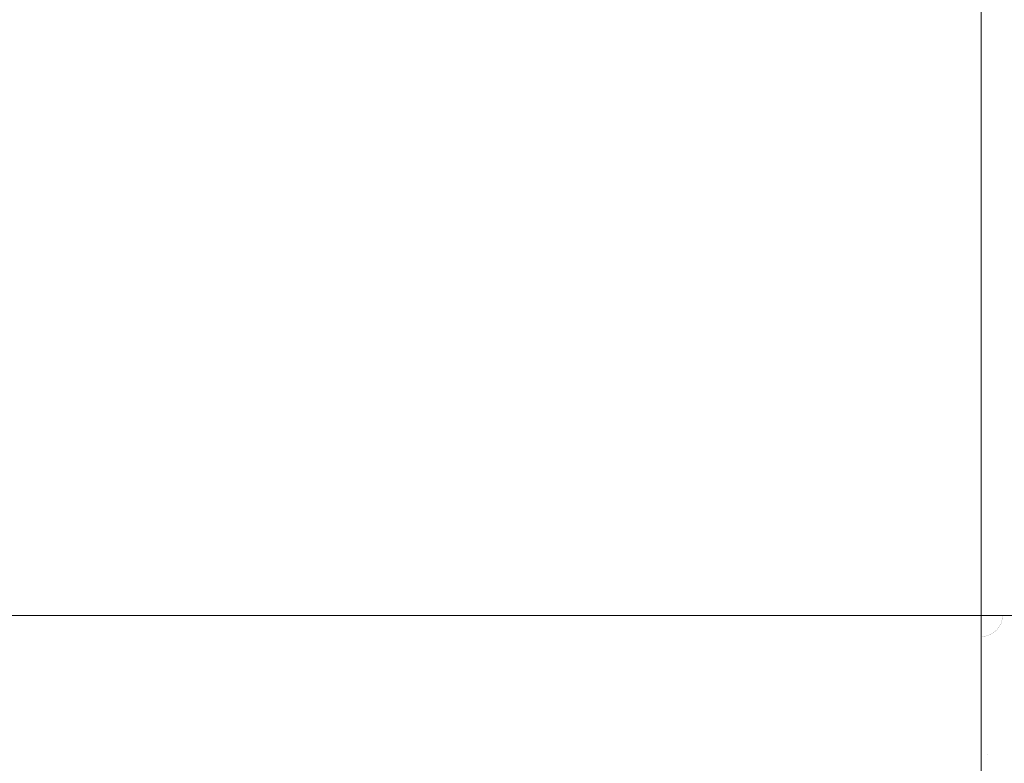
# Model space of a CAD drawing. Header units: centimetres. Extents: x -26 to 27.3, y -25.3 to -23.5.
# Tile 167 of 200: x 27.031 to 27.214, y -25.187 to -25.05. Entities that reach past the tile are written whole.
import ezdxf

# ---------------------------------------------------------------- set-up
doc = ezdxf.new("R2010")
doc.units = ezdxf.units.CM
doc.header["$LTSCALE"] = 2.54
doc.layers.add('Lucido design-1', color=7, linetype='Continuous')

# ---------------------------------------------------------------- blocks, each defined once
blk = doc.blocks.new('Gruppo-4-1')
at = {"color": 7, "linetype": 'Continuous', "lineweight": 9}
blk.add_3dface([(-25.89065, -23.55989, -349.28267), (-25.89065, -25.15989, -349.28267), (27.20935, -25.15989, -349.28267), (27.20935, -23.55989, -349.28267)], dxfattribs=at)
for points, invisible_edges in [([(27.20935, -23.55989, -350.08267), (27.20935, -25.15989, -350.08267), (9.50827, -24.78533, -350.08267), (9.50908, -24.77262, -350.08267)], 10), ([(27.21132, -25.15989, -349.28271), (27.21132, -23.55989, -349.28271), (27.20935, -23.55989, -349.28267), (27.20935, -25.15989, -349.28267)], 1), ([(27.21133, -23.55989, -350.08265), (27.21133, -25.15989, -350.08265), (27.20935, -25.15989, -350.08267), (27.20935, -23.55989, -350.08267)], 1), ([(27.21327, -23.55989, -349.28274), (27.21132, -23.55989, -349.28271), (27.21132, -25.15989, -349.28271), (27.21327, -25.15989, -349.28274)], 10), ([(27.21531, -23.55989, -350.08249), (27.21531, -25.15989, -350.08249), (27.21133, -25.15989, -350.08265), (27.21133, -23.55989, -350.08265)], 5), ([(27.21327, -25.15989, -349.28274), (27.21531, -25.15989, -349.28287), (27.21531, -23.55989, -349.28287), (27.21327, -23.55989, -349.28274)], 10), ([(9.50692, -24.79799, -350.08267), (9.50827, -24.78533, -350.08267), (27.20935, -25.15989, -350.08267)], 10), ([(27.20935, -25.15989, -350.08267), (9.50504, -24.81059, -350.08267), (9.50692, -24.79799, -350.08267)], 9), ([(27.20935, -25.15989, -350.08267), (9.50262, -24.82309, -350.08267), (9.50504, -24.81059, -350.08267)], 9), ([(27.20935, -25.15989, -350.08267), (9.49967, -24.83548, -350.08267), (9.50262, -24.82309, -350.08267)], 9), ([(27.20935, -25.15989, -350.08267), (9.4962, -24.84773, -350.08267), (9.49967, -24.83548, -350.08267)], 9), ([(9.49222, -24.85983, -350.08267), (9.4962, -24.84773, -350.08267), (27.20935, -25.15989, -350.08267)], 10), ([(27.20935, -25.15989, -350.08267), (9.48772, -24.87174, -350.08267), (9.49222, -24.85983, -350.08267)], 9), ([(9.48272, -24.88346, -350.08267), (9.48772, -24.87174, -350.08267), (27.20935, -25.15989, -350.08267)], 10), ([(27.20935, -25.15989, -350.08267), (9.47723, -24.89495, -350.08267), (9.48272, -24.88346, -350.08267)], 9), ([(27.20935, -25.15989, -350.08267), (9.47126, -24.9062, -350.08267), (9.47723, -24.89495, -350.08267)], 9), ([(9.46481, -24.91718, -350.08267), (9.47126, -24.9062, -350.08267), (27.20935, -25.15989, -350.08267)], 10), ([(27.20935, -25.15989, -350.08267), (9.45791, -24.92788, -350.08267), (9.46481, -24.91718, -350.08267)], 9), ([(9.45055, -24.93828, -350.08267), (9.45791, -24.92788, -350.08267), (27.20935, -25.15989, -350.08267)], 10), ([(27.20935, -25.15989, -350.08267), (9.44276, -24.94835, -350.08267), (9.45055, -24.93828, -350.08267)], 9), ([(27.20935, -25.15989, -350.08267), (9.43455, -24.95809, -350.08267), (9.44276, -24.94835, -350.08267)], 9), ([(9.42594, -24.96747, -350.08267), (9.43455, -24.95809, -350.08267), (27.20935, -25.15989, -350.08267)], 10), ([(9.41693, -24.97647, -350.08267), (9.42594, -24.96747, -350.08267), (27.20935, -25.15989, -350.08267)], 10), ([(27.20935, -25.15989, -350.08267), (9.40756, -24.98509, -350.08267), (9.41693, -24.97647, -350.08267)], 9), ([(9.39782, -24.9933, -350.08267), (9.40756, -24.98509, -350.08267), (27.20935, -25.15989, -350.08267)], 10), ([(27.20935, -25.15989, -350.08267), (9.38774, -25.00109, -350.08267), (9.39782, -24.9933, -350.08267)], 9), ([(27.20935, -25.15989, -350.08267), (9.37735, -25.00844, -350.08267), (9.38774, -25.00109, -350.08267)], 9), ([(27.20935, -25.15989, -350.08267), (9.36665, -25.01535, -350.08267), (9.37735, -25.00844, -350.08267)], 9), ([(9.35566, -25.02179, -350.08267), (9.36665, -25.01535, -350.08267), (27.20935, -25.15989, -350.08267)], 10), ([(27.20935, -25.15989, -350.08267), (9.34441, -25.02777, -350.08267), (9.35566, -25.02179, -350.08267)], 9), ([(27.20935, -25.15989, -350.08267), (9.33292, -25.03326, -350.08267), (9.34441, -25.02777, -350.08267)], 9), ([(9.32121, -25.03825, -350.08267), (9.33292, -25.03326, -350.08267), (27.20935, -25.15989, -350.08267)], 10), ([(27.20935, -25.15989, -350.08267), (9.30929, -25.04275, -350.08267), (9.32121, -25.03825, -350.08267)], 9), ([(9.2972, -25.04674, -350.08267), (9.30929, -25.04275, -350.08267), (27.20935, -25.15989, -350.08267)], 10), ([(9.28495, -25.05021, -350.08267), (9.2972, -25.04674, -350.08267), (27.20935, -25.15989, -350.08267)], 10), ([(27.20935, -25.15989, -350.08267), (9.27256, -25.05315, -350.08267), (9.28495, -25.05021, -350.08267)], 9), ([(27.20935, -25.15989, -350.08267), (9.26005, -25.05557, -350.08267), (9.27256, -25.05315, -350.08267)], 9), ([(9.24746, -25.05746, -350.08267), (9.26005, -25.05557, -350.08267), (27.20935, -25.15989, -350.08267)], 10), ([(27.20935, -25.15989, -350.08267), (9.23479, -25.05881, -350.08267), (9.24746, -25.05746, -350.08267)], 9), ([(9.20935, -25.05989, -350.08267), (27.20935, -25.15989, -350.08267), (-25.89065, -25.15989, -350.08267)], 9), ([(27.20935, -25.15989, -350.08267), (9.20935, -25.05989, -350.08267), (9.22209, -25.05962, -350.08267)], 9), ([(9.22209, -25.05962, -350.08267), (9.23479, -25.05881, -350.08267), (27.20935, -25.15989, -350.08267)], 10), ([(27.20935, -25.1638, -349.28274), (27.20935, -25.15989, -349.28267), (-25.89065, -25.15989, -349.28267), (-25.89065, -25.1638, -349.28274)], 8), ([(-25.89065, -25.16186, -350.08265), (-25.89065, -25.15989, -350.08267), (27.20935, -25.15989, -350.08267), (27.20935, -25.16186, -350.08265)], 8), ([(27.21132, -25.15989, -349.28271), (27.20935, -25.15989, -349.28267), (27.21327, -25.16005, -349.28274)], 10), ([(27.20935, -25.15989, -349.28267), (27.21325, -25.16022, -349.28274), (27.21327, -25.16005, -349.28274)], 11), ([(27.20935, -25.15989, -349.28267), (27.21324, -25.16039, -349.28274), (27.21325, -25.16022, -349.28274)], 11), ([(27.20935, -25.15989, -349.28267), (27.21321, -25.16055, -349.28274), (27.21324, -25.16039, -349.28274)], 11), ([(27.20935, -25.15989, -349.28267), (27.21318, -25.16071, -349.28274), (27.21321, -25.16055, -349.28274)], 11), ([(27.20935, -25.15989, -349.28267), (27.21314, -25.16087, -349.28274), (27.21318, -25.16071, -349.28274)], 11), ([(27.20935, -25.15989, -349.28267), (27.2131, -25.16103, -349.28274), (27.21314, -25.16087, -349.28274)], 11), ([(27.20935, -25.15989, -349.28267), (27.21305, -25.16119, -349.28274), (27.2131, -25.16103, -349.28274)], 11), ([(27.20935, -25.15989, -349.28267), (27.21299, -25.16135, -349.28274), (27.21305, -25.16119, -349.28274)], 11), ([(27.20935, -25.15989, -349.28267), (27.21292, -25.1615, -349.28274), (27.21299, -25.16135, -349.28274)], 11), ([(27.20935, -25.15989, -349.28267), (27.21285, -25.16165, -349.28274), (27.21292, -25.1615, -349.28274)], 11), ([(27.20935, -25.15989, -349.28267), (27.21277, -25.1618, -349.28274), (27.21285, -25.16165, -349.28274)], 11), ([(27.20935, -25.15989, -349.28267), (27.21269, -25.16194, -349.28274), (27.21277, -25.1618, -349.28274)], 11), ([(27.20935, -25.15989, -349.28267), (27.2126, -25.16208, -349.28274), (27.21269, -25.16194, -349.28274)], 11), ([(27.20935, -25.15989, -349.28267), (27.2125, -25.16222, -349.28274), (27.2126, -25.16208, -349.28274)], 11), ([(27.20935, -25.15989, -349.28267), (27.2124, -25.16235, -349.28274), (27.2125, -25.16222, -349.28274)], 11), ([(27.20935, -25.15989, -349.28267), (27.21229, -25.16248, -349.28274), (27.2124, -25.16235, -349.28274)], 11), ([(27.20935, -25.15989, -349.28267), (27.21218, -25.1626, -349.28274), (27.21229, -25.16248, -349.28274)], 11), ([(27.20935, -25.15989, -349.28267), (27.21206, -25.16272, -349.28274), (27.21218, -25.1626, -349.28274)], 11), ([(27.20935, -25.15989, -349.28267), (27.21194, -25.16283, -349.28274), (27.21206, -25.16272, -349.28274)], 11), ([(27.20935, -25.15989, -349.28267), (27.21181, -25.16293, -349.28274), (27.21194, -25.16283, -349.28274)], 11), ([(27.20935, -25.15989, -349.28267), (27.21168, -25.16304, -349.28274), (27.21181, -25.16293, -349.28274)], 11), ([(27.20935, -25.15989, -349.28267), (27.21155, -25.16313, -349.28274), (27.21168, -25.16304, -349.28274)], 11), ([(27.20935, -25.15989, -349.28267), (27.21141, -25.16322, -349.28274), (27.21155, -25.16313, -349.28274)], 11), ([(27.20935, -25.15989, -349.28267), (27.21126, -25.16331, -349.28274), (27.21141, -25.16322, -349.28274)], 11), ([(27.20935, -25.15989, -349.28267), (27.21112, -25.16338, -349.28274), (27.21126, -25.16331, -349.28274)], 11), ([(27.20935, -25.15989, -349.28267), (27.21097, -25.16346, -349.28274), (27.21112, -25.16338, -349.28274)], 11), ([(27.20935, -25.15989, -349.28267), (27.21081, -25.16352, -349.28274), (27.21097, -25.16346, -349.28274)], 11), ([(27.20935, -25.15989, -349.28267), (27.21066, -25.16358, -349.28274), (27.21081, -25.16352, -349.28274)], 11), ([(27.20935, -25.15989, -349.28267), (27.2105, -25.16363, -349.28274), (27.21066, -25.16358, -349.28274)], 11), ([(27.20935, -25.15989, -349.28267), (27.21034, -25.16368, -349.28274), (27.2105, -25.16363, -349.28274)], 11), ([(27.20935, -25.15989, -349.28267), (27.21018, -25.16372, -349.28274), (27.21034, -25.16368, -349.28274)], 11), ([(27.20935, -25.15989, -349.28267), (27.21001, -25.16375, -349.28274), (27.21018, -25.16372, -349.28274)], 11), ([(27.20935, -25.15989, -349.28267), (27.20985, -25.16377, -349.28274), (27.21001, -25.16375, -349.28274)], 11), ([(27.20935, -25.15989, -349.28267), (27.20969, -25.16379, -349.28274), (27.20985, -25.16377, -349.28274)], 11), ([(27.20935, -25.15989, -349.28267), (27.20952, -25.1638, -349.28274), (27.20969, -25.16379, -349.28274)], 11), ([(27.20935, -25.15989, -349.28267), (27.20935, -25.1638, -349.28274), (27.20952, -25.1638, -349.28274)], 10), ([(27.21133, -25.15989, -350.08265), (27.21132, -25.15997, -350.08265), (27.20935, -25.15989, -350.08267)], 3), ([(27.21132, -25.15997, -350.08265), (27.21132, -25.16006, -350.08265), (27.20935, -25.15989, -350.08267)], 11), ([(27.21132, -25.16006, -350.08265), (27.21131, -25.16014, -350.08265), (27.20935, -25.15989, -350.08267)], 11), ([(27.21131, -25.16014, -350.08265), (27.2113, -25.16022, -350.08265), (27.20935, -25.15989, -350.08267)], 11), ([(27.2113, -25.16022, -350.08265), (27.21128, -25.1603, -350.08265), (27.20935, -25.15989, -350.08267)], 11), ([(27.21128, -25.1603, -350.08265), (27.21126, -25.16038, -350.08265), (27.20935, -25.15989, -350.08267)], 11), ([(27.21126, -25.16038, -350.08265), (27.21124, -25.16047, -350.08265), (27.20935, -25.15989, -350.08267)], 11), ([(27.21124, -25.16047, -350.08265), (27.21121, -25.16054, -350.08265), (27.20935, -25.15989, -350.08267)], 11), ([(27.21121, -25.16054, -350.08265), (27.21118, -25.16062, -350.08265), (27.20935, -25.15989, -350.08267)], 11), ([(27.21118, -25.16062, -350.08265), (27.21115, -25.1607, -350.08265), (27.20935, -25.15989, -350.08267)], 11), ([(27.21115, -25.1607, -350.08265), (27.21111, -25.16078, -350.08265), (27.20935, -25.15989, -350.08267)], 11), ([(27.21111, -25.16078, -350.08265), (27.21107, -25.16085, -350.08265), (27.20935, -25.15989, -350.08267)], 11), ([(27.21107, -25.16085, -350.08265), (27.21103, -25.16092, -350.08265), (27.20935, -25.15989, -350.08267)], 11), ([(27.21103, -25.16092, -350.08265), (27.21099, -25.16099, -350.08265), (27.20935, -25.15989, -350.08267)], 11), ([(27.21099, -25.16099, -350.08265), (27.21094, -25.16106, -350.08265), (27.20935, -25.15989, -350.08267)], 11), ([(27.21094, -25.16106, -350.08265), (27.21089, -25.16113, -350.08265), (27.20935, -25.15989, -350.08267)], 11), ([(27.21089, -25.16113, -350.08265), (27.21083, -25.16119, -350.08265), (27.20935, -25.15989, -350.08267)], 11), ([(27.21083, -25.16119, -350.08265), (27.21078, -25.16125, -350.08265), (27.20935, -25.15989, -350.08267)], 11), ([(27.21078, -25.16125, -350.08265), (27.21072, -25.16131, -350.08265), (27.20935, -25.15989, -350.08267)], 11), ([(27.21072, -25.16131, -350.08265), (27.21066, -25.16137, -350.08265), (27.20935, -25.15989, -350.08267)], 11), ([(27.21066, -25.16137, -350.08265), (27.21059, -25.16142, -350.08265), (27.20935, -25.15989, -350.08267)], 11), ([(27.21059, -25.16142, -350.08265), (27.21053, -25.16147, -350.08265), (27.20935, -25.15989, -350.08267)], 11), ([(27.21053, -25.16147, -350.08265), (27.21046, -25.16152, -350.08265), (27.20935, -25.15989, -350.08267)], 11), ([(27.21046, -25.16152, -350.08265), (27.21039, -25.16157, -350.08265), (27.20935, -25.15989, -350.08267)], 11), ([(27.21039, -25.16157, -350.08265), (27.21031, -25.16161, -350.08265), (27.20935, -25.15989, -350.08267)], 11), ([(27.21031, -25.16161, -350.08265), (27.21024, -25.16165, -350.08265), (27.20935, -25.15989, -350.08267)], 11), ([(27.21024, -25.16165, -350.08265), (27.21017, -25.16169, -350.08265), (27.20935, -25.15989, -350.08267)], 11), ([(27.21017, -25.16169, -350.08265), (27.21009, -25.16172, -350.08265), (27.20935, -25.15989, -350.08267)], 11), ([(27.21009, -25.16172, -350.08265), (27.21001, -25.16175, -350.08265), (27.20935, -25.15989, -350.08267)], 11), ([(27.21001, -25.16175, -350.08265), (27.20993, -25.16177, -350.08265), (27.20935, -25.15989, -350.08267)], 11), ([(27.20993, -25.16177, -350.08265), (27.20985, -25.1618, -350.08265), (27.20935, -25.15989, -350.08267)], 11), ([(27.20985, -25.1618, -350.08265), (27.20977, -25.16182, -350.08265), (27.20935, -25.15989, -350.08267)], 11), ([(27.20977, -25.16182, -350.08265), (27.20969, -25.16183, -350.08265), (27.20935, -25.15989, -350.08267)], 11), ([(27.20969, -25.16183, -350.08265), (27.2096, -25.16184, -350.08265), (27.20935, -25.15989, -350.08267)], 11), ([(27.2096, -25.16184, -350.08265), (27.20952, -25.16185, -350.08265), (27.20935, -25.15989, -350.08267)], 11), ([(27.20952, -25.16185, -350.08265), (27.20944, -25.16186, -350.08265), (27.20935, -25.15989, -350.08267)], 11), ([(27.20944, -25.16186, -350.08265), (27.20935, -25.16186, -350.08265), (27.20935, -25.15989, -350.08267)], 9), ([(27.21478, -25.16234, -350.08249), (27.21468, -25.16257, -350.08249), (27.21111, -25.16078, -350.08265), (27.21115, -25.1607, -350.08265)], 15), ([(27.21488, -25.16211, -350.08249), (27.21478, -25.16234, -350.08249), (27.21115, -25.1607, -350.08265), (27.21118, -25.16062, -350.08265)], 15), ([(27.21497, -25.16187, -350.08249), (27.21488, -25.16211, -350.08249), (27.21118, -25.16062, -350.08265), (27.21121, -25.16054, -350.08265)], 15), ([(27.21505, -25.16163, -350.08249), (27.21497, -25.16187, -350.08249), (27.21121, -25.16054, -350.08265), (27.21124, -25.16047, -350.08265)], 15), ([(27.21512, -25.16139, -350.08249), (27.21505, -25.16163, -350.08249), (27.21124, -25.16047, -350.08265), (27.21126, -25.16038, -350.08265)], 15), ([(27.21518, -25.16114, -350.08249), (27.21512, -25.16139, -350.08249), (27.21126, -25.16038, -350.08265), (27.21128, -25.1603, -350.08265)], 15), ([(27.21523, -25.1609, -350.08249), (27.21518, -25.16114, -350.08249), (27.21128, -25.1603, -350.08265), (27.2113, -25.16022, -350.08265)], 15), ([(27.21527, -25.16065, -350.08249), (27.21523, -25.1609, -350.08249), (27.2113, -25.16022, -350.08265), (27.21131, -25.16014, -350.08265)], 15), ([(27.21529, -25.16039, -350.08249), (27.21527, -25.16065, -350.08249), (27.21131, -25.16014, -350.08265), (27.21132, -25.16006, -350.08265)], 15), ([(27.21327, -25.16005, -349.28274), (27.21327, -25.15989, -349.28274), (27.21132, -25.15989, -349.28271)], 9), ([(27.21531, -25.15989, -350.08249), (27.21531, -25.16014, -350.08249), (27.21132, -25.15997, -350.08265), (27.21133, -25.15989, -350.08265)], 7), ([(27.21531, -25.16014, -350.08249), (27.21529, -25.16039, -350.08249), (27.21132, -25.16006, -350.08265), (27.21132, -25.15997, -350.08265)], 15), ([(27.21318, -25.16071, -349.28274), (27.21314, -25.16087, -349.28274), (27.21731, -25.16196, -349.28301), (27.21739, -25.16162, -349.28301)], 15), ([(27.21321, -25.16055, -349.28274), (27.21318, -25.16071, -349.28274), (27.21739, -25.16162, -349.28301), (27.21745, -25.16128, -349.28301)], 15), ([(27.21324, -25.16039, -349.28274), (27.21321, -25.16055, -349.28274), (27.21745, -25.16128, -349.28301), (27.21751, -25.16093, -349.28301)], 15), ([(27.21325, -25.16022, -349.28274), (27.21324, -25.16039, -349.28274), (27.21751, -25.16093, -349.28301), (27.21754, -25.16059, -349.28301)], 15), ([(27.21327, -25.16005, -349.28274), (27.21325, -25.16022, -349.28274), (27.21754, -25.16059, -349.28301), (27.21757, -25.16024, -349.28301)], 15), ([(27.21531, -25.15989, -349.28287), (27.21327, -25.15989, -349.28274), (27.21327, -25.16005, -349.28274), (27.21757, -25.16024, -349.28301)], 14), ([(27.20935, -25.16186, -350.08265), (27.20935, -25.16425, -350.08255), (-25.89065, -25.16425, -350.08255), (-25.89065, -25.16186, -350.08265)], 10), ([(27.20935, -25.16425, -350.08255), (27.20935, -25.16186, -350.08265), (27.20944, -25.16186, -350.08265), (27.20961, -25.16584, -350.08249)], 14), ([(27.20986, -25.16583, -350.08249), (27.20961, -25.16584, -350.08249), (27.20944, -25.16186, -350.08265), (27.20952, -25.16185, -350.08265)], 15), ([(27.21011, -25.1658, -350.08249), (27.20986, -25.16583, -350.08249), (27.20952, -25.16185, -350.08265), (27.2096, -25.16184, -350.08265)], 15), ([(27.21036, -25.16576, -350.08249), (27.21011, -25.1658, -350.08249), (27.2096, -25.16184, -350.08265), (27.20969, -25.16183, -350.08265)], 15), ([(27.21061, -25.16571, -350.08249), (27.21036, -25.16576, -350.08249), (27.20969, -25.16183, -350.08265), (27.20977, -25.16182, -350.08265)], 15), ([(27.21085, -25.16566, -350.08249), (27.21061, -25.16571, -350.08249), (27.20977, -25.16182, -350.08265), (27.20985, -25.1618, -350.08265)], 15), ([(27.2111, -25.16559, -350.08249), (27.21085, -25.16566, -350.08249), (27.20985, -25.1618, -350.08265), (27.20993, -25.16177, -350.08265)], 15), ([(27.21134, -25.16551, -350.08249), (27.2111, -25.16559, -350.08249), (27.20993, -25.16177, -350.08265), (27.21001, -25.16175, -350.08265)], 15), ([(27.21158, -25.16542, -350.08249), (27.21134, -25.16551, -350.08249), (27.21001, -25.16175, -350.08265), (27.21009, -25.16172, -350.08265)], 15), ([(27.21181, -25.16532, -350.08249), (27.21158, -25.16542, -350.08249), (27.21009, -25.16172, -350.08265), (27.21017, -25.16169, -350.08265)], 15), ([(27.21204, -25.16521, -350.08249), (27.21181, -25.16532, -350.08249), (27.21017, -25.16169, -350.08265), (27.21024, -25.16165, -350.08265)], 15), ([(27.21226, -25.16509, -350.08249), (27.21204, -25.16521, -350.08249), (27.21024, -25.16165, -350.08265), (27.21031, -25.16161, -350.08265)], 15), ([(27.21248, -25.16496, -350.08249), (27.21226, -25.16509, -350.08249), (27.21031, -25.16161, -350.08265), (27.21039, -25.16157, -350.08265)], 15), ([(27.21269, -25.16483, -350.08249), (27.21248, -25.16496, -350.08249), (27.21039, -25.16157, -350.08265), (27.21046, -25.16152, -350.08265)], 15), ([(27.2129, -25.16468, -350.08249), (27.21269, -25.16483, -350.08249), (27.21046, -25.16152, -350.08265), (27.21053, -25.16147, -350.08265)], 15), ([(27.2131, -25.16453, -350.08249), (27.2129, -25.16468, -350.08249), (27.21053, -25.16147, -350.08265), (27.21059, -25.16142, -350.08265)], 15), ([(27.21329, -25.16436, -350.08249), (27.2131, -25.16453, -350.08249), (27.21059, -25.16142, -350.08265), (27.21066, -25.16137, -350.08265)], 15), ([(27.21348, -25.16419, -350.08249), (27.21329, -25.16436, -350.08249), (27.21066, -25.16137, -350.08265), (27.21072, -25.16131, -350.08265)], 15), ([(27.21366, -25.16401, -350.08249), (27.21348, -25.16419, -350.08249), (27.21072, -25.16131, -350.08265), (27.21078, -25.16125, -350.08265)], 15), ([(27.21383, -25.16383, -350.08249), (27.21366, -25.16401, -350.08249), (27.21078, -25.16125, -350.08265), (27.21083, -25.16119, -350.08265)], 15), ([(27.21399, -25.16363, -350.08249), (27.21383, -25.16383, -350.08249), (27.21083, -25.16119, -350.08265), (27.21089, -25.16113, -350.08265)], 15), ([(27.21415, -25.16343, -350.08249), (27.21399, -25.16363, -350.08249), (27.21089, -25.16113, -350.08265), (27.21094, -25.16106, -350.08265)], 15), ([(27.21429, -25.16323, -350.08249), (27.21415, -25.16343, -350.08249), (27.21094, -25.16106, -350.08265), (27.21099, -25.16099, -350.08265)], 15), ([(27.21443, -25.16301, -350.08249), (27.21429, -25.16323, -350.08249), (27.21099, -25.16099, -350.08265), (27.21103, -25.16092, -350.08265)], 15), ([(27.21456, -25.16279, -350.08249), (27.21443, -25.16301, -350.08249), (27.21103, -25.16092, -350.08265), (27.21107, -25.16085, -350.08265)], 15), ([(27.21468, -25.16257, -350.08249), (27.21456, -25.16279, -350.08249), (27.21107, -25.16085, -350.08265), (27.21111, -25.16078, -350.08265)], 15), ([(27.21229, -25.16248, -349.28274), (27.21218, -25.1626, -349.28274), (27.21529, -25.16558, -349.28301), (27.21552, -25.16532, -349.28301)], 15), ([(27.2124, -25.16235, -349.28274), (27.21229, -25.16248, -349.28274), (27.21552, -25.16532, -349.28301), (27.21575, -25.16505, -349.28301)], 15), ([(27.2125, -25.16222, -349.28274), (27.2124, -25.16235, -349.28274), (27.21575, -25.16505, -349.28301), (27.21596, -25.16478, -349.28301)], 15), ([(27.2126, -25.16208, -349.28274), (27.2125, -25.16222, -349.28274), (27.21596, -25.16478, -349.28301), (27.21616, -25.16449, -349.28301)], 15), ([(27.21269, -25.16194, -349.28274), (27.2126, -25.16208, -349.28274), (27.21616, -25.16449, -349.28301), (27.21635, -25.1642, -349.28301)], 15), ([(27.21277, -25.1618, -349.28274), (27.21269, -25.16194, -349.28274), (27.21635, -25.1642, -349.28301), (27.21653, -25.1639, -349.28301)], 15), ([(27.21285, -25.16165, -349.28274), (27.21277, -25.1618, -349.28274), (27.21653, -25.1639, -349.28301), (27.21669, -25.16359, -349.28301)], 15), ([(27.21292, -25.1615, -349.28274), (27.21285, -25.16165, -349.28274), (27.21669, -25.16359, -349.28301), (27.21684, -25.16327, -349.28301)], 15), ([(27.21299, -25.16135, -349.28274), (27.21292, -25.1615, -349.28274), (27.21684, -25.16327, -349.28301), (27.21698, -25.16295, -349.28301)], 15), ([(27.21305, -25.16119, -349.28274), (27.21299, -25.16135, -349.28274), (27.21698, -25.16295, -349.28301), (27.2171, -25.16263, -349.28301)], 15), ([(27.2131, -25.16103, -349.28274), (27.21305, -25.16119, -349.28274), (27.2171, -25.16263, -349.28301), (27.21721, -25.16229, -349.28301)], 15), ([(27.21314, -25.16087, -349.28274), (27.2131, -25.16103, -349.28274), (27.21721, -25.16229, -349.28301), (27.21731, -25.16196, -349.28301)], 15), ([(-25.89065, -25.1638, -349.28274), (-25.89065, -25.16425, -349.28277), (27.20935, -25.16425, -349.28277), (27.20935, -25.1638, -349.28274)], 10), ([(27.20935, -25.16811, -349.28301), (27.20935, -25.16425, -349.28277), (-25.89065, -25.16425, -349.28277), (-25.89065, -25.16811, -349.28301)], 10), ([(-25.89065, -25.16585, -350.08249), (-25.89065, -25.16425, -350.08255), (27.20935, -25.16425, -350.08255), (27.20935, -25.16585, -350.08249)], 10), ([(27.20952, -25.1638, -349.28274), (27.20935, -25.1638, -349.28274), (27.20935, -25.16425, -349.28277)], 9), ([(27.20935, -25.16425, -349.28277), (27.20935, -25.16811, -349.28301), (27.2097, -25.1681, -349.28301), (27.20952, -25.1638, -349.28274)], 14), ([(27.20961, -25.16584, -350.08249), (27.20935, -25.16585, -350.08249), (27.20935, -25.16425, -350.08255)], 9), ([(27.20969, -25.16379, -349.28274), (27.20952, -25.1638, -349.28274), (27.2097, -25.1681, -349.28301), (27.21005, -25.16808, -349.28301)], 15), ([(27.20985, -25.16377, -349.28274), (27.20969, -25.16379, -349.28274), (27.21005, -25.16808, -349.28301), (27.2104, -25.16804, -349.28301)], 15), ([(27.21001, -25.16375, -349.28274), (27.20985, -25.16377, -349.28274), (27.2104, -25.16804, -349.28301), (27.21074, -25.16799, -349.28301)], 15), ([(27.21018, -25.16372, -349.28274), (27.21001, -25.16375, -349.28274), (27.21074, -25.16799, -349.28301), (27.21108, -25.16792, -349.28301)], 15), ([(27.21034, -25.16368, -349.28274), (27.21018, -25.16372, -349.28274), (27.21108, -25.16792, -349.28301), (27.21142, -25.16784, -349.28301)], 15), ([(27.2105, -25.16363, -349.28274), (27.21034, -25.16368, -349.28274), (27.21142, -25.16784, -349.28301), (27.21176, -25.16775, -349.28301)], 15), ([(27.21066, -25.16358, -349.28274), (27.2105, -25.16363, -349.28274), (27.21176, -25.16775, -349.28301), (27.21209, -25.16764, -349.28301)], 15), ([(27.21081, -25.16352, -349.28274), (27.21066, -25.16358, -349.28274), (27.21209, -25.16764, -349.28301), (27.21242, -25.16751, -349.28301)], 15), ([(27.21097, -25.16346, -349.28274), (27.21081, -25.16352, -349.28274), (27.21242, -25.16751, -349.28301), (27.21274, -25.16738, -349.28301)], 15), ([(27.21112, -25.16338, -349.28274), (27.21097, -25.16346, -349.28274), (27.21274, -25.16738, -349.28301), (27.21305, -25.16723, -349.28301)], 15), ([(27.21126, -25.16331, -349.28274), (27.21112, -25.16338, -349.28274), (27.21305, -25.16723, -349.28301), (27.21336, -25.16706, -349.28301)], 15), ([(27.21141, -25.16322, -349.28274), (27.21126, -25.16331, -349.28274), (27.21336, -25.16706, -349.28301), (27.21366, -25.16689, -349.28301)], 15), ([(27.21155, -25.16313, -349.28274), (27.21141, -25.16322, -349.28274), (27.21366, -25.16689, -349.28301), (27.21396, -25.1667, -349.28301)], 15), ([(27.21168, -25.16304, -349.28274), (27.21155, -25.16313, -349.28274), (27.21396, -25.1667, -349.28301), (27.21424, -25.1665, -349.28301)], 15), ([(27.21181, -25.16293, -349.28274), (27.21168, -25.16304, -349.28274), (27.21424, -25.1665, -349.28301), (27.21452, -25.16628, -349.28301)], 15), ([(27.21194, -25.16283, -349.28274), (27.21181, -25.16293, -349.28274), (27.21452, -25.16628, -349.28301), (27.21478, -25.16606, -349.28301)], 15), ([(27.21206, -25.16272, -349.28274), (27.21194, -25.16283, -349.28274), (27.21478, -25.16606, -349.28301), (27.21504, -25.16582, -349.28301)], 15), ([(27.21218, -25.1626, -349.28274), (27.21206, -25.16272, -349.28274), (27.21504, -25.16582, -349.28301), (27.21529, -25.16558, -349.28301)], 15), ([(27.21592, -25.16735, -350.08217), (27.2156, -25.16763, -350.08217), (27.2131, -25.16453, -350.08249), (27.21329, -25.16436, -350.08249)], 15), ([(27.21623, -25.16707, -350.08217), (27.21592, -25.16735, -350.08217), (27.21329, -25.16436, -350.08249), (27.21348, -25.16419, -350.08249)], 15), ([(27.21653, -25.16677, -350.08217), (27.21623, -25.16707, -350.08217), (27.21348, -25.16419, -350.08249), (27.21366, -25.16401, -350.08249)], 15), ([(27.20935, -25.16585, -350.08249), (27.20935, -25.1686, -350.08227), (-25.89065, -25.1686, -350.08227), (-25.89065, -25.16585, -350.08249)], 10), ([(27.20935, -25.1686, -350.08227), (27.20935, -25.16585, -350.08249), (27.20961, -25.16584, -350.08249), (27.20978, -25.16982, -350.08217)], 14), ([(27.2102, -25.1698, -350.08217), (27.20978, -25.16982, -350.08217), (27.20961, -25.16584, -350.08249), (27.20986, -25.16583, -350.08249)], 15), ([(27.21062, -25.16975, -350.08217), (27.2102, -25.1698, -350.08217), (27.20986, -25.16583, -350.08249), (27.21011, -25.1658, -350.08249)], 15), ([(27.21103, -25.16969, -350.08217), (27.21062, -25.16975, -350.08217), (27.21011, -25.1658, -350.08249), (27.21036, -25.16576, -350.08249)], 15), ([(27.21145, -25.16961, -350.08217), (27.21103, -25.16969, -350.08217), (27.21036, -25.16576, -350.08249), (27.21061, -25.16571, -350.08249)], 15), ([(27.21186, -25.16951, -350.08217), (27.21145, -25.16961, -350.08217), (27.21061, -25.16571, -350.08249), (27.21085, -25.16566, -350.08249)], 15), ([(27.21227, -25.1694, -350.08217), (27.21186, -25.16951, -350.08217), (27.21085, -25.16566, -350.08249), (27.2111, -25.16559, -350.08249)], 15), ([(27.21267, -25.16927, -350.08217), (27.21227, -25.1694, -350.08217), (27.2111, -25.16559, -350.08249), (27.21134, -25.16551, -350.08249)], 15), ([(27.21306, -25.16912, -350.08217), (27.21267, -25.16927, -350.08217), (27.21134, -25.16551, -350.08249), (27.21158, -25.16542, -350.08249)], 15), ([(27.21345, -25.16895, -350.08217), (27.21306, -25.16912, -350.08217), (27.21158, -25.16542, -350.08249), (27.21181, -25.16532, -350.08249)], 15), ([(27.21383, -25.16877, -350.08217), (27.21345, -25.16895, -350.08217), (27.21181, -25.16532, -350.08249), (27.21204, -25.16521, -350.08249)], 15), ([(27.2142, -25.16857, -350.08217), (27.21383, -25.16877, -350.08217), (27.21204, -25.16521, -350.08249), (27.21226, -25.16509, -350.08249)], 15), ([(27.21457, -25.16836, -350.08217), (27.2142, -25.16857, -350.08217), (27.21226, -25.16509, -350.08249), (27.21248, -25.16496, -350.08249)], 15), ([(27.21492, -25.16813, -350.08217), (27.21457, -25.16836, -350.08217), (27.21248, -25.16496, -350.08249), (27.21269, -25.16483, -350.08249)], 15), ([(27.21527, -25.16788, -350.08217), (27.21492, -25.16813, -350.08217), (27.21269, -25.16483, -350.08249), (27.2129, -25.16468, -350.08249)], 15), ([(27.2156, -25.16763, -350.08217), (27.21527, -25.16788, -350.08217), (27.2129, -25.16468, -350.08249), (27.2131, -25.16453, -350.08249)], 15), ([(27.21074, -25.16799, -349.28301), (27.2104, -25.16804, -349.28301), (27.21094, -25.1723, -349.28345), (27.21147, -25.17222, -349.28345)], 15), ([(27.21108, -25.16792, -349.28301), (27.21074, -25.16799, -349.28301), (27.21147, -25.17222, -349.28345), (27.21199, -25.17212, -349.28345)], 15), ([(27.21142, -25.16784, -349.28301), (27.21108, -25.16792, -349.28301), (27.21199, -25.17212, -349.28345), (27.2125, -25.17199, -349.28345)], 15), ([(27.21176, -25.16775, -349.28301), (27.21142, -25.16784, -349.28301), (27.2125, -25.17199, -349.28345), (27.21302, -25.17185, -349.28345)], 15), ([(27.21209, -25.16764, -349.28301), (27.21176, -25.16775, -349.28301), (27.21302, -25.17185, -349.28345), (27.21352, -25.17168, -349.28345)], 15), ([(27.21242, -25.16751, -349.28301), (27.21209, -25.16764, -349.28301), (27.21352, -25.17168, -349.28345), (27.21402, -25.17149, -349.28345)], 15), ([(27.21274, -25.16738, -349.28301), (27.21242, -25.16751, -349.28301), (27.21402, -25.17149, -349.28345), (27.21451, -25.17129, -349.28345)], 15), ([(27.21305, -25.16723, -349.28301), (27.21274, -25.16738, -349.28301), (27.21451, -25.17129, -349.28345), (27.21498, -25.17106, -349.28345)], 15), ([(27.21336, -25.16706, -349.28301), (27.21305, -25.16723, -349.28301), (27.21498, -25.17106, -349.28345), (27.21545, -25.17081, -349.28345)], 15), ([(27.21366, -25.16689, -349.28301), (27.21336, -25.16706, -349.28301), (27.21545, -25.17081, -349.28345), (27.21591, -25.17054, -349.28345)], 15), ([(-25.89065, -25.16811, -349.28301), (-25.89065, -25.1686, -349.28306), (27.20935, -25.1686, -349.28306), (27.20935, -25.16811, -349.28301)], 10), ([(27.20935, -25.1724, -349.28345), (27.20935, -25.1686, -349.28306), (-25.89065, -25.1686, -349.28306), (-25.89065, -25.1724, -349.28345)], 10), ([(-25.89065, -25.16983, -350.08217), (-25.89065, -25.1686, -350.08227), (27.20935, -25.1686, -350.08227), (27.20935, -25.16983, -350.08217)], 10), ([(27.20935, -25.16983, -350.08217), (27.20935, -25.17294, -350.0818), (-25.89065, -25.17294, -350.0818), (-25.89065, -25.16983, -350.08217)], 10), ([(27.2097, -25.1681, -349.28301), (27.20935, -25.16811, -349.28301), (27.20935, -25.1686, -349.28306)], 9), ([(27.20935, -25.1686, -349.28306), (27.20935, -25.1724, -349.28345), (27.20988, -25.17239, -349.28345), (27.2097, -25.1681, -349.28301)], 14), ([(27.20978, -25.16982, -350.08217), (27.20935, -25.16983, -350.08217), (27.20935, -25.1686, -350.08227)], 9), ([(27.20935, -25.17294, -350.0818), (27.20935, -25.16983, -350.08217), (27.20978, -25.16982, -350.08217), (27.20994, -25.17379, -350.08169)], 14), ([(27.21005, -25.16808, -349.28301), (27.2097, -25.1681, -349.28301), (27.20988, -25.17239, -349.28345), (27.21041, -25.17235, -349.28345)], 15), ([(27.21053, -25.17376, -350.08169), (27.20994, -25.17379, -350.08169), (27.20978, -25.16982, -350.08217), (27.2102, -25.1698, -350.08217)], 15), ([(27.2104, -25.16804, -349.28301), (27.21005, -25.16808, -349.28301), (27.21041, -25.17235, -349.28345), (27.21094, -25.1723, -349.28345)], 15), ([(27.21112, -25.17369, -350.08169), (27.21053, -25.17376, -350.08169), (27.2102, -25.1698, -350.08217), (27.21062, -25.16975, -350.08217)], 15), ([(27.21171, -25.17361, -350.08169), (27.21112, -25.17369, -350.08169), (27.21062, -25.16975, -350.08217), (27.21103, -25.16969, -350.08217)], 15), ([(27.21229, -25.17349, -350.08169), (27.21171, -25.17361, -350.08169), (27.21103, -25.16969, -350.08217), (27.21145, -25.16961, -350.08217)], 15), ([(27.21286, -25.17336, -350.08169), (27.21229, -25.17349, -350.08169), (27.21145, -25.16961, -350.08217), (27.21186, -25.16951, -350.08217)], 15), ([(27.21343, -25.1732, -350.08169), (27.21286, -25.17336, -350.08169), (27.21186, -25.16951, -350.08217), (27.21227, -25.1694, -350.08217)], 15), ([(27.21399, -25.17301, -350.08169), (27.21343, -25.1732, -350.08169), (27.21227, -25.1694, -350.08217), (27.21267, -25.16927, -350.08217)], 15), ([(27.21454, -25.1728, -350.08169), (27.21399, -25.17301, -350.08169), (27.21267, -25.16927, -350.08217), (27.21306, -25.16912, -350.08217)], 15), ([(27.21509, -25.17257, -350.08169), (27.21454, -25.1728, -350.08169), (27.21306, -25.16912, -350.08217), (27.21345, -25.16895, -350.08217)], 15), ([(27.21562, -25.17232, -350.08169), (27.21509, -25.17257, -350.08169), (27.21345, -25.16895, -350.08217), (27.21383, -25.16877, -350.08217)], 15), ([(27.21402, -25.17149, -349.28345), (27.21352, -25.17168, -349.28345), (27.21494, -25.1757, -349.28408), (27.21561, -25.17545, -349.28408)], 15), ([(-25.89065, -25.1724, -349.28345), (-25.89065, -25.17294, -349.28353), (27.20935, -25.17294, -349.28353), (27.20935, -25.1724, -349.28345)], 10), ([(27.20935, -25.17666, -349.28408), (27.20935, -25.17294, -349.28353), (-25.89065, -25.17294, -349.28353), (-25.89065, -25.17666, -349.28408)], 10), ([(-25.89065, -25.17381, -350.08169), (-25.89065, -25.17294, -350.0818), (27.20935, -25.17294, -350.0818), (27.20935, -25.17381, -350.08169)], 10), ([(27.20988, -25.17239, -349.28345), (27.20935, -25.1724, -349.28345), (27.20935, -25.17294, -349.28353)], 9), ([(27.20935, -25.17294, -349.28353), (27.20935, -25.17666, -349.28408), (27.21006, -25.17664, -349.28408), (27.20988, -25.17239, -349.28345)], 14), ([(27.20994, -25.17379, -350.08169), (27.20935, -25.17381, -350.08169), (27.20935, -25.17294, -350.0818)], 9), ([(27.21041, -25.17235, -349.28345), (27.20988, -25.17239, -349.28345), (27.21006, -25.17664, -349.28408), (27.21078, -25.1766, -349.28408)], 15), ([(27.21094, -25.1723, -349.28345), (27.21041, -25.17235, -349.28345), (27.21078, -25.1766, -349.28408), (27.21148, -25.17652, -349.28408)], 15), ([(27.21147, -25.17222, -349.28345), (27.21094, -25.1723, -349.28345), (27.21148, -25.17652, -349.28408), (27.21219, -25.17641, -349.28408)], 15), ([(27.21199, -25.17212, -349.28345), (27.21147, -25.17222, -349.28345), (27.21219, -25.17641, -349.28408), (27.21289, -25.17628, -349.28408)], 15), ([(27.2125, -25.17199, -349.28345), (27.21199, -25.17212, -349.28345), (27.21289, -25.17628, -349.28408), (27.21358, -25.17611, -349.28408)], 15), ([(27.21386, -25.17719, -350.08106), (27.21312, -25.17736, -350.08106), (27.21229, -25.17349, -350.08169), (27.21286, -25.17336, -350.08169)], 15), ([(27.21302, -25.17185, -349.28345), (27.2125, -25.17199, -349.28345), (27.21358, -25.17611, -349.28408), (27.21426, -25.17592, -349.28408)], 15), ([(27.21459, -25.17698, -350.08106), (27.21386, -25.17719, -350.08106), (27.21286, -25.17336, -350.08169), (27.21343, -25.1732, -350.08169)], 15), ([(27.21352, -25.17168, -349.28345), (27.21302, -25.17185, -349.28345), (27.21426, -25.17592, -349.28408), (27.21494, -25.1757, -349.28408)], 15), ([(27.21531, -25.17674, -350.08106), (27.21459, -25.17698, -350.08106), (27.21343, -25.1732, -350.08169), (27.21399, -25.17301, -350.08169)], 15), ([(27.20935, -25.17381, -350.08169), (27.20935, -25.17725, -350.08114), (-25.89065, -25.17725, -350.08114), (-25.89065, -25.17381, -350.08169)], 10), ([(27.20935, -25.17725, -350.08114), (27.20935, -25.17381, -350.08169), (27.20994, -25.17379, -350.08169), (27.21011, -25.17775, -350.08106)], 14), ([(27.21087, -25.1777, -350.08106), (27.21011, -25.17775, -350.08106), (27.20994, -25.17379, -350.08169), (27.21053, -25.17376, -350.08169)], 15), ([(27.21162, -25.17762, -350.08106), (27.21087, -25.1777, -350.08106), (27.21053, -25.17376, -350.08169), (27.21112, -25.17369, -350.08169)], 15), ([(27.21237, -25.17751, -350.08106), (27.21162, -25.17762, -350.08106), (27.21112, -25.17369, -350.08169), (27.21171, -25.17361, -350.08169)], 15), ([(27.21312, -25.17736, -350.08106), (27.21237, -25.17751, -350.08106), (27.21171, -25.17361, -350.08169), (27.21229, -25.17349, -350.08169)], 15), ([(-25.89065, -25.17666, -349.28408), (-25.89065, -25.17725, -349.2842), (27.20935, -25.17725, -349.2842), (27.20935, -25.17666, -349.28408)], 10), ([(27.21006, -25.17664, -349.28408), (27.20935, -25.17666, -349.28408), (27.20935, -25.17725, -349.2842)], 9), ([(27.20935, -25.17725, -349.2842), (27.20935, -25.18088, -349.28489), (27.21024, -25.18086, -349.28489), (27.21006, -25.17664, -349.28408)], 14), ([(27.21078, -25.1766, -349.28408), (27.21006, -25.17664, -349.28408), (27.21024, -25.18086, -349.28489), (27.21113, -25.1808, -349.28489)], 15), ([(27.21148, -25.17652, -349.28408), (27.21078, -25.1766, -349.28408), (27.21113, -25.1808, -349.28489), (27.21202, -25.18071, -349.28489)], 15), ([(27.21219, -25.17641, -349.28408), (27.21148, -25.17652, -349.28408), (27.21202, -25.18071, -349.28489), (27.2129, -25.18057, -349.28489)], 15), ([(27.21289, -25.17628, -349.28408), (27.21219, -25.17641, -349.28408), (27.2129, -25.18057, -349.28489), (27.21377, -25.18041, -349.28489)], 15), ([(27.21358, -25.17611, -349.28408), (27.21289, -25.17628, -349.28408), (27.21377, -25.18041, -349.28489), (27.21464, -25.1802, -349.28489)], 15), ([(27.21426, -25.17592, -349.28408), (27.21358, -25.17611, -349.28408), (27.21464, -25.1802, -349.28489), (27.2155, -25.17996, -349.28489)], 15), ([(27.20935, -25.18088, -349.28489), (27.20935, -25.17725, -349.2842), (-25.89065, -25.17725, -349.2842), (-25.89065, -25.18088, -349.28489)], 10), ([(-25.89065, -25.17776, -350.08106), (-25.89065, -25.17725, -350.08114), (27.20935, -25.17725, -350.08114), (27.20935, -25.17776, -350.08106)], 10), ([(27.20935, -25.17776, -350.08106), (27.20935, -25.18153, -350.08029), (-25.89065, -25.18153, -350.08029), (-25.89065, -25.17776, -350.08106)], 10), ([(27.21011, -25.17775, -350.08106), (27.20935, -25.17776, -350.08106), (27.20935, -25.17725, -350.08114)], 9), ([(27.20935, -25.18153, -350.08029), (27.20935, -25.17776, -350.08106), (27.21011, -25.17775, -350.08106), (27.21028, -25.18168, -350.08026)], 14), ([(27.2112, -25.18162, -350.08026), (27.21028, -25.18168, -350.08026), (27.21011, -25.17775, -350.08106), (27.21087, -25.1777, -350.08106)], 15), ([(27.21212, -25.18152, -350.08026), (27.2112, -25.18162, -350.08026), (27.21087, -25.1777, -350.08106), (27.21162, -25.17762, -350.08106)], 15), ([(27.21304, -25.18138, -350.08026), (27.21212, -25.18152, -350.08026), (27.21162, -25.17762, -350.08106), (27.21237, -25.17751, -350.08106)], 15), ([(27.21395, -25.18121, -350.08026), (27.21304, -25.18138, -350.08026), (27.21237, -25.17751, -350.08106), (27.21312, -25.17736, -350.08106)], 15), ([(27.21485, -25.18099, -350.08026), (27.21395, -25.18121, -350.08026), (27.21312, -25.17736, -350.08106), (27.21386, -25.17719, -350.08106)], 15), ([(27.21202, -25.18071, -349.28489), (27.21113, -25.1808, -349.28489), (27.21149, -25.18496, -349.28588), (27.21255, -25.18485, -349.28588)], 15), ([(27.2129, -25.18057, -349.28489), (27.21202, -25.18071, -349.28489), (27.21255, -25.18485, -349.28588), (27.21361, -25.18469, -349.28588)], 15), ([(27.21377, -25.18041, -349.28489), (27.2129, -25.18057, -349.28489), (27.21361, -25.18469, -349.28588), (27.21465, -25.18449, -349.28588)], 15), ([(-25.89065, -25.18088, -349.28489), (-25.89065, -25.18153, -349.28505), (27.20935, -25.18153, -349.28505), (27.20935, -25.18088, -349.28489)], 10), ([(27.20935, -25.18505, -349.28588), (27.20935, -25.18153, -349.28505), (-25.89065, -25.18153, -349.28505), (-25.89065, -25.18505, -349.28588)], 10), ([(-25.89065, -25.1817, -350.08026), (-25.89065, -25.18153, -350.08029), (27.20935, -25.18153, -350.08029), (27.20935, -25.1817, -350.08026)], 10), ([(27.20935, -25.1817, -350.08026), (27.20935, -25.1856, -350.0793), (-25.89065, -25.1856, -350.0793), (-25.89065, -25.1817, -350.08026)], 10), ([(27.21024, -25.18086, -349.28489), (27.20935, -25.18088, -349.28489), (27.20935, -25.18153, -349.28505)], 9), ([(27.20935, -25.18153, -349.28505), (27.20935, -25.18505, -349.28588), (27.21042, -25.18503, -349.28588), (27.21024, -25.18086, -349.28489)], 14), ([(27.21028, -25.18168, -350.08026), (27.20935, -25.1817, -350.08026), (27.20935, -25.18153, -350.08029)], 9), ([(27.21044, -25.18558, -350.0793), (27.20935, -25.1856, -350.0793), (27.20935, -25.1817, -350.08026), (27.21028, -25.18168, -350.08026)], 13), ([(27.21113, -25.1808, -349.28489), (27.21024, -25.18086, -349.28489), (27.21042, -25.18503, -349.28588), (27.21149, -25.18496, -349.28588)], 15), ([(27.21153, -25.18551, -350.0793), (27.21044, -25.18558, -350.0793), (27.21028, -25.18168, -350.08026), (27.2112, -25.18162, -350.08026)], 15), ([(27.21262, -25.18539, -350.0793), (27.21153, -25.18551, -350.0793), (27.2112, -25.18162, -350.08026), (27.21212, -25.18152, -350.08026)], 15), ([(27.2137, -25.18523, -350.0793), (27.21262, -25.18539, -350.0793), (27.21212, -25.18152, -350.08026), (27.21304, -25.18138, -350.08026)], 15), ([(27.21477, -25.18502, -350.0793), (27.2137, -25.18523, -350.0793), (27.21304, -25.18138, -350.08026), (27.21395, -25.18121, -350.08026)], 15), ([(-25.89065, -25.18505, -349.28588), (-25.89065, -25.18577, -349.28609), (27.20935, -25.18577, -349.28609), (27.20935, -25.18505, -349.28588)], 10), ([(27.20935, -25.1856, -350.0793), (27.20935, -25.18577, -350.07926), (-25.89065, -25.18577, -350.07926), (-25.89065, -25.1856, -350.0793)], 10), ([(27.20935, -25.18917, -349.28705), (27.20935, -25.18577, -349.28609), (-25.89065, -25.18577, -349.28609), (-25.89065, -25.18917, -349.28705)], 10), ([(-25.89065, -25.18947, -350.07819), (-25.89065, -25.18577, -350.07926), (27.20935, -25.18577, -350.07926), (27.20935, -25.18947, -350.07819)], 10), ([(27.21042, -25.18503, -349.28588), (27.20935, -25.18505, -349.28588), (27.20935, -25.18577, -349.28609)], 9), ([(27.20935, -25.18577, -349.28609), (27.20935, -25.18917, -349.28705), (27.2106, -25.18915, -349.28705), (27.21042, -25.18503, -349.28588)], 14), ([(27.21044, -25.18558, -350.0793), (27.21061, -25.18944, -350.07819), (27.20935, -25.18947, -350.07819), (27.20935, -25.18577, -350.07926)], 11), ([(27.20935, -25.18577, -350.07926), (27.20935, -25.1856, -350.0793), (27.21044, -25.18558, -350.0793)], 10), ([(27.21149, -25.18496, -349.28588), (27.21042, -25.18503, -349.28588), (27.2106, -25.18915, -349.28705), (27.21184, -25.18907, -349.28705)], 15), ([(27.21186, -25.18936, -350.07819), (27.21061, -25.18944, -350.07819), (27.21044, -25.18558, -350.0793), (27.21153, -25.18551, -350.0793)], 15), ([(27.21255, -25.18485, -349.28588), (27.21149, -25.18496, -349.28588), (27.21184, -25.18907, -349.28705), (27.21307, -25.18894, -349.28705)], 15), ([(27.21311, -25.18923, -350.07819), (27.21186, -25.18936, -350.07819), (27.21153, -25.18551, -350.0793), (27.21262, -25.18539, -350.0793)], 15), ([(27.21361, -25.18469, -349.28588), (27.21255, -25.18485, -349.28588), (27.21307, -25.18894, -349.28705), (27.2143, -25.18875, -349.28705)], 15), ([(27.21435, -25.18904, -350.07819), (27.21311, -25.18923, -350.07819), (27.21262, -25.18539, -350.0793), (27.2137, -25.18523, -350.0793)], 15)]:
    blk.add_3dface(points, dxfattribs=dict(at, invisible_edges=invisible_edges))

msp = doc.modelspace()

# ---------------------------------------------------------------- block references
at = {"layer": 'Lucido design-1', "color": 7}
msp.add_blockref('Gruppo-4-1', (0, 0), dxfattribs=at)

doc.saveas('drawing.dxf')
